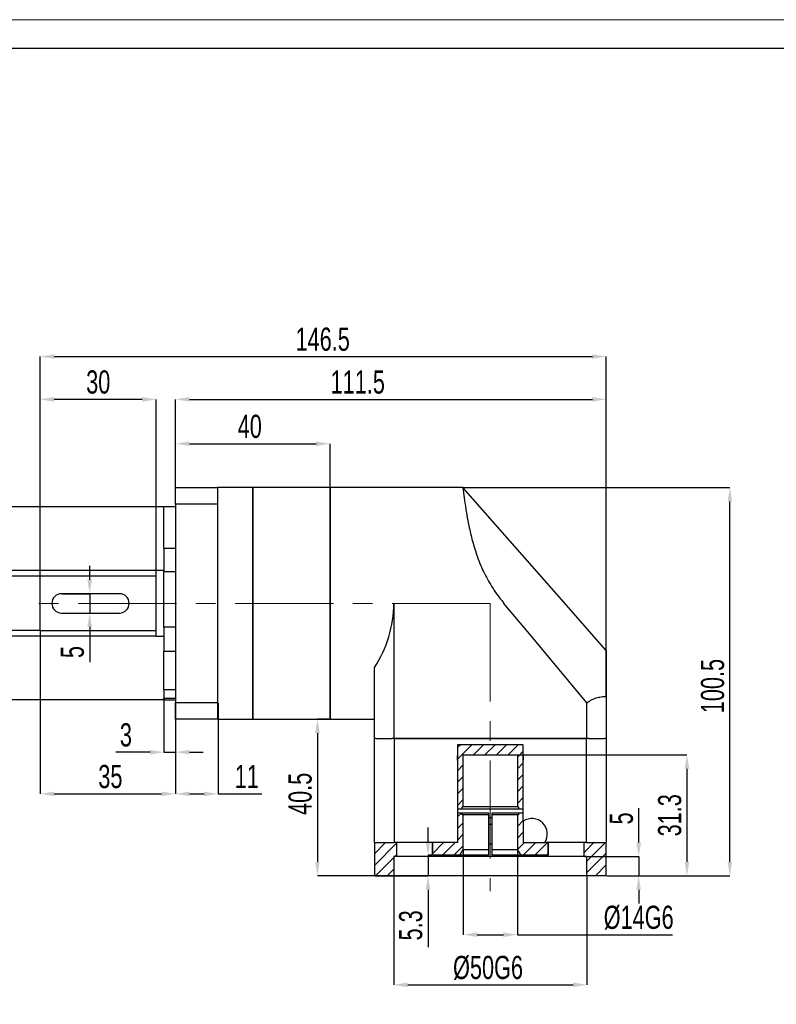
# Model space of a CAD drawing. Header units: millimetres. Extents: x 2117 to 2430, y 242 to 464.
# Tile 3 of 4: x 2231 to 2329, y 337 to 464. Entities that reach past the tile are written whole.
import ezdxf

# ---------------------------------------------------------------- set-up
doc = ezdxf.new("R2010")
doc.units = ezdxf.units.MM
doc.linetypes.add('CENTER2', pattern=[28.575, 19.05, -3.175, 3.175, -3.175])
doc.linetypes.add('CENTERX2', pattern=[20.32, 12.7, -2.54, 2.54, -2.54])
doc.layers.add('3中心线层', color=1, linetype='CENTER2')
doc.layers.add('图框_外框线', color=7, linetype='Continuous', lineweight=18)
doc.layers.add('尺寸线层', color=3, linetype='Continuous', lineweight=18)
doc.styles.add('SLDTEXTSTYLE2', font='txt', dxfattribs={"width": 0.7})
doc.dimstyles.new('SLDDIMSTYLE2', dxfattribs={"dimtxt": 3, "dimasz": 1.8, "dimexe": 0, "dimexo": 0.0625, "dimgap": 0.75, "dimtad": 1, "dimlfac": 2, "dimrnd": 1e-09, "dimzin": 12, "dimdsep": 46, "dimtxsty": 'SLDTEXTSTYLE2', "dimsah": 1, "dimcen": 0.09, "dimadec": 0, "dimazin": 3, "dimtfac": 1, "dimtofl": 0, "dimtmove": 0, "dimatfit": 3, "dimfxl": 1, "dimfrac": 2, "dimtolj": 1, "dimtzin": 12, "dimarcsym": 0})
doc.dimstyles.new('SLDDIMSTYLE5', dxfattribs={"dimtxt": 3, "dimasz": 1.8, "dimexe": 0, "dimexo": 0.0625, "dimgap": 0.75, "dimtad": 1, "dimlfac": 2, "dimrnd": 1e-09, "dimzin": 12, "dimdsep": 46, "dimtxsty": 'SLDTEXTSTYLE2', "dimsah": 1, "dimcen": 0.09, "dimadec": 0, "dimazin": 3, "dimtfac": 1, "dimtofl": 0, "dimtmove": 0, "dimatfit": 3, "dimfxl": 1, "dimfrac": 2, "dimtolj": 1, "dimarcsym": 0})
doc.dimstyles.new('SLDDIMSTYLE6', dxfattribs={"dimtxt": 3, "dimasz": 1.8, "dimexe": 0, "dimexo": 0.0625, "dimgap": 0.75, "dimtad": 1, "dimlfac": 2, "dimrnd": 1e-09, "dimzin": 12, "dimdsep": 46, "dimtxsty": 'SLDTEXTSTYLE2', "dimsah": 1, "dimcen": 0.09, "dimadec": 0, "dimazin": 3, "dimtfac": 1, "dimtmove": 0, "dimatfit": 0, "dimfxl": 1, "dimfrac": 2, "dimtolj": 1, "dimtzin": 12, "dimarcsym": 0})
doc.dimstyles.new('SLDDIMSTYLE7', dxfattribs={"dimtxt": 3, "dimasz": 1.8, "dimexe": 0, "dimexo": 0.0625, "dimgap": 0.75, "dimtad": 1, "dimlfac": 2, "dimrnd": 1e-09, "dimzin": 12, "dimdsep": 46, "dimtxsty": 'SLDTEXTSTYLE2', "dimsah": 1, "dimcen": 0.09, "dimadec": 0, "dimazin": 3, "dimtfac": 1, "dimtofl": 0, "dimtmove": 0, "dimatfit": 3, "dimfxl": 1, "dimfrac": 2, "dimtolj": 1, "dimarcsym": 0})
doc.dimstyles.new('SLDDIMSTYLE8', dxfattribs={"dimtxt": 3, "dimasz": 1.8, "dimexe": 0, "dimexo": 0.0625, "dimgap": 0.75, "dimtad": 1, "dimlfac": 2, "dimrnd": 1e-09, "dimzin": 12, "dimdsep": 46, "dimtxsty": 'SLDTEXTSTYLE2', "dimsah": 1, "dimcen": 0.09, "dimadec": 0, "dimazin": 3, "dimtfac": 1, "dimtofl": 0, "dimtmove": 0, "dimatfit": 3, "dimfxl": 1, "dimfrac": 2, "dimtolj": 1, "dimarcsym": 0})
doc.dimstyles.new('SLDDIMSTYLE9', dxfattribs={"dimtxt": 3, "dimasz": 1.8, "dimexe": 0, "dimexo": 0.0625, "dimgap": 0.75, "dimtad": 1, "dimlfac": 2, "dimrnd": 1e-09, "dimzin": 12, "dimdsep": 46, "dimtxsty": 'SLDTEXTSTYLE2', "dimsah": 1, "dimcen": 0.09, "dimadec": 0, "dimazin": 3, "dimtfac": 1, "dimtofl": 0, "dimtmove": 0, "dimatfit": 3, "dimfxl": 1, "dimfrac": 2, "dimtolj": 1, "dimarcsym": 0})
pattern_1 = [(45, (2138.9466, 258.4446), (-0.7483547, 0.7483547), [])]

# ---------------------------------------------------------------- blocks, each defined once
blk = doc.blocks.new('*D56')
at = {"layer": 'Defpoints', "color": 0}
for p in [(2233.89, 392.13), (2228.1, 385.13), (2233.89, 385.13)]:
    blk.add_point(p, dxfattribs=at)
at = {"layer": '尺寸线层', "color": 0, "lineweight": -2}
for p, q in [((2228.1, 392.13), (2228.1, 411.78)), ((2233.83, 392.13), (2228.1, 392.13)), ((2228.1, 390.33), (2228.1, 386.93)), ((2233.83, 385.13), (2228.1, 385.13))]:
    blk.add_line(p, q, dxfattribs=at)
at = {"layer": '尺寸线层', "color": 0}
for points in [[(2228.4, 390.33), (2227.8, 390.33), (2228.1, 392.13)], [(2227.8, 386.93), (2228.4, 386.93), (2228.1, 385.13)]]:
    blk.add_solid(points, dxfattribs=at)
at = {"layer": '尺寸线层', "color": 0, "insert": (2224.35, 407.4), "char_height": 3, "attachment_point": 2, "rotation": 90, "style": 'SLDTEXTSTYLE2'}
blk.add_mtext('\\A1;%%c14h6', dxfattribs=at)
blk = doc.blocks.new('*D57')
at = {"layer": 'Defpoints', "color": 0}
for p in [(2223.09, 392.88), (2248.89, 392.88), (2248.89, 384.38)]:
    blk.add_point(p, dxfattribs=at)
at = {"layer": '尺寸线层', "color": 0, "lineweight": -2}
for p, q in [((2248.83, 392.88), (2223.09, 392.88)), ((2223.09, 386.18), (2223.09, 391.08)), ((2248.83, 384.38), (2223.09, 384.38))]:
    blk.add_line(p, q, dxfattribs=at)
at = {"layer": '尺寸线层', "color": 0}
for points in [[(2223.39, 391.08), (2222.79, 391.08), (2223.09, 392.88)], [(2222.79, 386.18), (2223.39, 386.18), (2223.09, 384.38)]]:
    blk.add_solid(points, dxfattribs=at)
at = {"layer": '尺寸线层', "color": 0, "insert": (2219.34, 388.63), "char_height": 3, "attachment_point": 2, "rotation": 90, "style": 'SLDTEXTSTYLE2'}
blk.add_mtext('\\A1;%%c17', dxfattribs=at)
blk = doc.blocks.new('*D58')
at = {"layer": 'Defpoints', "color": 0}
for p in [(2236.64, 389.88), (2236.64, 387.38), (2240.28, 387.38)]:
    blk.add_point(p, dxfattribs=at)
at = {"layer": '尺寸线层', "color": 0, "lineweight": -2}
for p, q in [((2240.28, 391.68), (2240.28, 393.48)), ((2236.7, 389.88), (2240.28, 389.88)), ((2240.28, 389.88), (2240.28, 387.38)), ((2236.7, 387.38), (2240.28, 387.38)), ((2240.28, 385.58), (2240.28, 381.01))]:
    blk.add_line(p, q, dxfattribs=at)
at = {"layer": '尺寸线层', "color": 0}
for points in [[(2239.98, 391.68), (2240.58, 391.68), (2240.28, 389.88)], [(2240.58, 385.58), (2239.98, 385.58), (2240.28, 387.38)]]:
    blk.add_solid(points, dxfattribs=at)
at = {"layer": '尺寸线层', "color": 0, "insert": (2236.53, 382.33), "char_height": 3, "attachment_point": 2, "rotation": 90, "style": 'SLDTEXTSTYLE2'}
blk.add_mtext('\\A1;5', dxfattribs=at)
blk = doc.blocks.new('*D59')
at = {"layer": 'Defpoints', "color": 0}
for p in [(2233.89, 415.03), (2248.89, 392.88), (2233.89, 390.71)]:
    blk.add_point(p, dxfattribs=at)
at = {"layer": '尺寸线层', "color": 0, "lineweight": -2}
for p, q in [((2233.89, 390.77), (2233.89, 415.03)), ((2247.09, 415.03), (2235.69, 415.03)), ((2248.89, 392.95), (2248.89, 415.03))]:
    blk.add_line(p, q, dxfattribs=at)
at = {"layer": '尺寸线层', "color": 0}
for points in [[(2235.69, 415.33), (2235.69, 414.73), (2233.89, 415.03)], [(2247.09, 414.73), (2247.09, 415.33), (2248.89, 415.03)]]:
    blk.add_solid(points, dxfattribs=at)
at = {"layer": '尺寸线层', "color": 0, "insert": (2241.39, 418.78), "char_height": 3, "attachment_point": 2, "style": 'SLDTEXTSTYLE2'}
blk.add_mtext('\\A1;30', dxfattribs=at)
blk = doc.blocks.new('*D60')
at = {"layer": 'Defpoints', "color": 0}
for p in [(2307.14, 420.57), (2233.89, 392.13), (2307.14, 382.53)]:
    blk.add_point(p, dxfattribs=at)
at = {"layer": '尺寸线层', "color": 0, "lineweight": -2}
for p, q in [((2233.89, 392.2), (2233.89, 420.57)), ((2235.69, 420.57), (2305.34, 420.57)), ((2307.14, 382.59), (2307.14, 420.57))]:
    blk.add_line(p, q, dxfattribs=at)
at = {"layer": '尺寸线层', "color": 0}
for points in [[(2235.69, 420.87), (2235.69, 420.27), (2233.89, 420.57)], [(2305.34, 420.27), (2305.34, 420.87), (2307.14, 420.57)]]:
    blk.add_solid(points, dxfattribs=at)
at = {"layer": '尺寸线层', "color": 0, "insert": (2270.44, 424.32), "char_height": 3, "attachment_point": 2, "style": 'SLDTEXTSTYLE2'}
blk.add_mtext('\\A1;146.5', dxfattribs=at)
blk = doc.blocks.new('*D61')
at = {"layer": 'Defpoints', "color": 0}
for p in [(2271.39, 409.29), (2271.39, 403.63), (2251.39, 401.48)]:
    blk.add_point(p, dxfattribs=at)
at = {"layer": '尺寸线层', "color": 0, "lineweight": -2}
for p, q in [((2251.39, 401.55), (2251.39, 409.29)), ((2253.19, 409.29), (2269.59, 409.29)), ((2271.39, 403.7), (2271.39, 409.29))]:
    blk.add_line(p, q, dxfattribs=at)
at = {"layer": '尺寸线层', "color": 0}
for points in [[(2253.19, 409.59), (2253.19, 408.99), (2251.39, 409.29)], [(2269.59, 408.99), (2269.59, 409.59), (2271.39, 409.29)]]:
    blk.add_solid(points, dxfattribs=at)
at = {"layer": '尺寸线层', "color": 0, "insert": (2261, 413.04), "char_height": 3, "attachment_point": 2, "style": 'SLDTEXTSTYLE2'}
blk.add_mtext('\\A1;40', dxfattribs=at)
blk = doc.blocks.new('*D62')
at = {"layer": 'Defpoints', "color": 0}
for p in [(2307.14, 415.03), (2251.39, 401.48), (2307.14, 376.59)]:
    blk.add_point(p, dxfattribs=at)
at = {"layer": '尺寸线层', "color": 0, "lineweight": -2}
for p, q in [((2251.39, 401.55), (2251.39, 415.03)), ((2253.19, 415.03), (2305.34, 415.03)), ((2307.14, 376.66), (2307.14, 415.03))]:
    blk.add_line(p, q, dxfattribs=at)
at = {"layer": '尺寸线层', "color": 0}
for points in [[(2253.19, 415.33), (2253.19, 414.73), (2251.39, 415.03)], [(2305.34, 414.73), (2305.34, 415.33), (2307.14, 415.03)]]:
    blk.add_solid(points, dxfattribs=at)
at = {"layer": '尺寸线层', "color": 0, "insert": (2274.98, 418.78), "char_height": 3, "attachment_point": 2, "style": 'SLDTEXTSTYLE2'}
blk.add_mtext('\\A1;111.5', dxfattribs=at)
blk = doc.blocks.new('*D63')
at = {"layer": 'Defpoints', "color": 0}
for p in [(2233.89, 385.13), (2251.39, 375.79), (2251.39, 363.98)]:
    blk.add_point(p, dxfattribs=at)
at = {"layer": '尺寸线层', "color": 0, "lineweight": -2}
for p, q in [((2233.89, 385.07), (2233.89, 363.98)), ((2251.39, 375.72), (2251.39, 363.98)), ((2235.69, 363.98), (2249.59, 363.98))]:
    blk.add_line(p, q, dxfattribs=at)
at = {"layer": '尺寸线层', "color": 0}
for points in [[(2235.69, 364.28), (2235.69, 363.68), (2233.89, 363.98)], [(2249.59, 363.68), (2249.59, 364.28), (2251.39, 363.98)]]:
    blk.add_solid(points, dxfattribs=at)
at = {"layer": '尺寸线层', "color": 0, "insert": (2242.96, 367.73), "char_height": 3, "attachment_point": 2, "style": 'SLDTEXTSTYLE2'}
blk.add_mtext('\\A1;35', dxfattribs=at)
blk = doc.blocks.new('*D64')
at = {"layer": 'Defpoints', "color": 0}
for p in [(2251.39, 375.79), (2256.89, 375.79), (2256.89, 363.98)]:
    blk.add_point(p, dxfattribs=at)
at = {"layer": '尺寸线层', "color": 0, "lineweight": -2}
for p, q in [((2251.39, 375.72), (2251.39, 363.98)), ((2256.89, 375.72), (2256.89, 363.98)), ((2253.19, 363.98), (2255.09, 363.98)), ((2256.89, 363.98), (2262.55, 363.98))]:
    blk.add_line(p, q, dxfattribs=at)
at = {"layer": '尺寸线层', "color": 0}
for points in [[(2253.19, 364.28), (2253.19, 363.68), (2251.39, 363.98)], [(2255.09, 363.68), (2255.09, 364.28), (2256.89, 363.98)]]:
    blk.add_solid(points, dxfattribs=at)
at = {"layer": '尺寸线层', "color": 0, "insert": (2260.62, 367.73), "char_height": 3, "attachment_point": 2, "style": 'SLDTEXTSTYLE2'}
blk.add_mtext('\\A1;11', dxfattribs=at)
blk = doc.blocks.new('*D65')
at = {"layer": 'Defpoints', "color": 0}
for p in [(2271.39, 373.63), (2269.76, 353.38), (2277.14, 353.38)]:
    blk.add_point(p, dxfattribs=at)
at = {"layer": '尺寸线层', "color": 0, "lineweight": -2}
for p, q in [((2271.33, 373.63), (2269.76, 373.63)), ((2269.76, 371.83), (2269.76, 355.18)), ((2277.08, 353.38), (2269.76, 353.38))]:
    blk.add_line(p, q, dxfattribs=at)
at = {"layer": '尺寸线层', "color": 0}
for points in [[(2270.06, 371.83), (2269.46, 371.83), (2269.76, 373.63)], [(2269.46, 355.18), (2270.06, 355.18), (2269.76, 353.38)]]:
    blk.add_solid(points, dxfattribs=at)
at = {"layer": '尺寸线层', "color": 0, "insert": (2266.01, 363.98), "char_height": 3, "attachment_point": 2, "rotation": 90, "style": 'SLDTEXTSTYLE2'}
blk.add_mtext('\\A1;40.5', dxfattribs=at)
blk = doc.blocks.new('*D66')
at = {"layer": 'Defpoints', "color": 0}
for p in [(2288.64, 356.78), (2295.64, 356.78), (2295.64, 345.76)]:
    blk.add_point(p, dxfattribs=at)
at = {"layer": '尺寸线层', "color": 0, "lineweight": -2}
for p, q in [((2288.64, 356.72), (2288.64, 345.76)), ((2295.64, 356.72), (2295.64, 345.76)), ((2290.44, 345.76), (2293.84, 345.76)), ((2295.64, 345.76), (2315.73, 345.76))]:
    blk.add_line(p, q, dxfattribs=at)
at = {"layer": '尺寸线层', "color": 0}
for points in [[(2290.44, 346.06), (2290.44, 345.46), (2288.64, 345.76)], [(2293.84, 345.46), (2293.84, 346.06), (2295.64, 345.76)]]:
    blk.add_solid(points, dxfattribs=at)
at = {"layer": '尺寸线层', "color": 0, "insert": (2311.34, 349.51), "char_height": 3, "attachment_point": 2, "style": 'SLDTEXTSTYLE2'}
blk.add_mtext('\\A1;%%c14G6', dxfattribs=at)
blk = doc.blocks.new('*D67')
at = {"layer": 'Defpoints', "color": 0}
for p in [(2288.59, 403.63), (2323.14, 403.63), (2307.14, 353.38)]:
    blk.add_point(p, dxfattribs=at)
at = {"layer": '尺寸线层', "color": 0, "lineweight": -2}
for p, q in [((2288.65, 403.63), (2323.14, 403.63)), ((2323.14, 355.18), (2323.14, 401.83)), ((2307.2, 353.38), (2323.14, 353.38))]:
    blk.add_line(p, q, dxfattribs=at)
at = {"layer": '尺寸线层', "color": 0}
for points in [[(2323.44, 401.83), (2322.84, 401.83), (2323.14, 403.63)], [(2322.84, 355.18), (2323.44, 355.18), (2323.14, 353.38)]]:
    blk.add_solid(points, dxfattribs=at)
at = {"layer": '尺寸线层', "color": 0, "insert": (2319.39, 377.93), "char_height": 3, "attachment_point": 2, "rotation": 90, "style": 'SLDTEXTSTYLE2'}
blk.add_mtext('\\A1;100.5', dxfattribs=at)
blk = doc.blocks.new('*D68')
at = {"layer": 'Defpoints', "color": 0}
for p in [(2295.64, 369.03), (2307.14, 353.38), (2317.59, 353.38)]:
    blk.add_point(p, dxfattribs=at)
at = {"layer": '尺寸线层', "color": 0, "lineweight": -2}
for p, q in [((2295.7, 369.03), (2317.59, 369.03)), ((2317.59, 367.23), (2317.59, 355.18)), ((2307.2, 353.38), (2317.59, 353.38))]:
    blk.add_line(p, q, dxfattribs=at)
at = {"layer": '尺寸线层', "color": 0}
for points in [[(2317.89, 367.23), (2317.29, 367.23), (2317.59, 369.03)], [(2317.29, 355.18), (2317.89, 355.18), (2317.59, 353.38)]]:
    blk.add_solid(points, dxfattribs=at)
at = {"layer": '尺寸线层', "color": 0, "insert": (2313.84, 361.21), "char_height": 3, "attachment_point": 2, "rotation": 90, "style": 'SLDTEXTSTYLE2'}
blk.add_mtext('\\A1;31.3', dxfattribs=at)
blk = doc.blocks.new('*D69')
at = {"layer": 'Defpoints', "color": 0}
for p in [(2304.26, 355.88), (2307.14, 353.38), (2311.34, 353.38)]:
    blk.add_point(p, dxfattribs=at)
at = {"layer": '尺寸线层', "color": 0, "lineweight": -2}
for p, q in [((2311.34, 357.68), (2311.34, 362.12)), ((2304.33, 355.88), (2311.34, 355.88)), ((2311.34, 355.88), (2311.34, 353.38)), ((2307.2, 353.38), (2311.34, 353.38)), ((2311.34, 351.58), (2311.34, 349.78))]:
    blk.add_line(p, q, dxfattribs=at)
at = {"layer": '尺寸线层', "color": 0}
for points in [[(2311.04, 357.68), (2311.64, 357.68), (2311.34, 355.88)], [(2311.64, 351.58), (2311.04, 351.58), (2311.34, 353.38)]]:
    blk.add_solid(points, dxfattribs=at)
at = {"layer": '尺寸线层', "color": 0, "insert": (2307.59, 360.8), "char_height": 3, "attachment_point": 2, "rotation": 90, "style": 'SLDTEXTSTYLE2'}
blk.add_mtext('\\A1;5', dxfattribs=at)
blk = doc.blocks.new('*D70')
at = {"layer": 'Defpoints', "color": 0}
for p in [(2279.64, 353.38), (2304.64, 353.38), (2304.64, 339.27)]:
    blk.add_point(p, dxfattribs=at)
at = {"layer": '尺寸线层', "color": 0, "lineweight": -2}
for p, q in [((2279.64, 353.32), (2279.64, 339.27)), ((2304.64, 353.32), (2304.64, 339.27)), ((2281.44, 339.27), (2302.84, 339.27))]:
    blk.add_line(p, q, dxfattribs=at)
at = {"layer": '尺寸线层', "color": 0}
for points in [[(2281.44, 339.57), (2281.44, 338.97), (2279.64, 339.27)], [(2302.84, 338.97), (2302.84, 339.57), (2304.64, 339.27)]]:
    blk.add_solid(points, dxfattribs=at)
at = {"layer": '尺寸线层', "color": 0, "insert": (2291.84, 343.02), "char_height": 3, "attachment_point": 2, "style": 'SLDTEXTSTYLE2'}
blk.add_mtext('\\A1;%%c50G6', dxfattribs=at)
blk = doc.blocks.new('*D71')
at = {"layer": 'Defpoints', "color": 0}
for p in [(2284.64, 356.03), (2277.14, 353.38), (2284.07, 353.38)]:
    blk.add_point(p, dxfattribs=at)
at = {"layer": '尺寸线层', "color": 0, "lineweight": -2}
for p, q in [((2284.07, 357.83), (2284.07, 359.63)), ((2284.58, 356.03), (2284.07, 356.03)), ((2284.07, 356.03), (2284.07, 353.38)), ((2277.2, 353.38), (2284.07, 353.38)), ((2284.07, 351.58), (2284.07, 344.14))]:
    blk.add_line(p, q, dxfattribs=at)
at = {"layer": '尺寸线层', "color": 0}
for points in [[(2283.77, 357.83), (2284.37, 357.83), (2284.07, 356.03)], [(2284.37, 351.58), (2283.77, 351.58), (2284.07, 353.38)]]:
    blk.add_solid(points, dxfattribs=at)
at = {"layer": '尺寸线层', "color": 0, "insert": (2280.32, 346.96), "char_height": 3, "attachment_point": 2, "rotation": 90, "style": 'SLDTEXTSTYLE2'}
blk.add_mtext('\\A1;5.3', dxfattribs=at)
blk = doc.blocks.new('*D72')
at = {"layer": 'Defpoints', "color": 0}
for p in [(2249.89, 376.38), (2251.39, 373.63), (2251.39, 369.37)]:
    blk.add_point(p, dxfattribs=at)
at = {"layer": '尺寸线层', "color": 0, "lineweight": -2}
for p, q in [((2249.89, 376.32), (2249.89, 369.37)), ((2251.39, 373.57), (2251.39, 369.37)), ((2248.09, 369.37), (2243.65, 369.37)), ((2249.89, 369.37), (2251.39, 369.37)), ((2253.19, 369.37), (2254.99, 369.37))]:
    blk.add_line(p, q, dxfattribs=at)
at = {"layer": '尺寸线层', "color": 0}
for points in [[(2248.09, 369.07), (2248.09, 369.67), (2249.89, 369.37)], [(2253.19, 369.67), (2253.19, 369.07), (2251.39, 369.37)]]:
    blk.add_solid(points, dxfattribs=at)
at = {"layer": '尺寸线层', "color": 0, "insert": (2244.97, 373.12), "char_height": 3, "attachment_point": 2, "style": 'SLDTEXTSTYLE2'}
blk.add_mtext('\\A1;3', dxfattribs=at)
blk = doc.blocks.new('*D73')
at = {"layer": 'Defpoints', "color": 0}
for p in [(2249.89, 401.13), (2216.36, 376.13), (2249.89, 376.13)]:
    blk.add_point(p, dxfattribs=at)
at = {"layer": '尺寸线层', "color": 0, "lineweight": -2}
for p, q in [((2249.83, 401.13), (2216.36, 401.13)), ((2216.36, 399.33), (2216.36, 377.93)), ((2249.83, 376.13), (2216.36, 376.13))]:
    blk.add_line(p, q, dxfattribs=at)
at = {"layer": '尺寸线层', "color": 0}
for points in [[(2216.66, 399.33), (2216.06, 399.33), (2216.36, 401.13)], [(2216.06, 377.93), (2216.66, 377.93), (2216.36, 376.13)]]:
    blk.add_solid(points, dxfattribs=at)
at = {"layer": '尺寸线层', "color": 0, "insert": (2212.04, 388.63), "char_height": 3, "attachment_point": 2, "rotation": 90, "style": 'SLDTEXTSTYLE2'}
blk.add_mtext('\\A1;%%c50g6', dxfattribs=at)

msp = doc.modelspace()

# ---------------------------------------------------------------- hatches: boundary and pattern name
at = {"linetype": 'Continuous', "lineweight": 18}
h = msp.add_hatch(dxfattribs=at)
h.set_pattern_fill('ANSI31', scale=0.333333, style=0)
h.set_pattern_definition(pattern_1)
h.paths.add_polyline_path([(2287.887908, 368.034921), (2287.887333, 368.034921), (2287.887333, 362.034921), (2288.487963, 362.034921), (2288.487963, 362.284921), (2288.63798, 362.284921), (2288.63798, 369.034921), (2295.637164, 369.034921), (2295.637164, 362.284921), (2295.787181, 362.284921), (2295.787181, 362.034921), (2296.393881, 362.034921), (2296.393881, 368.034921), (2296.387236, 368.034921), (2296.387236, 370.338455), (2287.887908, 370.338455)], flags=0)
h = msp.add_hatch(dxfattribs=at)
h.set_pattern_fill('ANSI31', angle=90, style=0)
h.set_pattern_definition([(135, (2138.9466, 258.4446), (-2.245064, -2.245064), [])])
edge = h.paths.add_edge_path(flags=0)
edge.add_line((2287.887908, 370.338455), (2287.887333, 370.338455))
edge.add_line((2287.887333, 370.338455), (2287.887333, 368.316352))
edge.add_spline(control_points=[(2287.887333, 368.316352), (2287.887716, 368.322533), (2287.887908, 368.328728), (2287.887908, 368.334921)], knot_values=[0.0009165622, 0.0009165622, 0.0009165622, 0.0009165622, 0.0009533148, 0.0009533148, 0.0009533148, 0.0009533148], weights=[1, 1, 1, 1], degree=3, periodic=0)
edge.add_line((2287.887908, 368.334921), (2287.887908, 370.338455))
h = msp.add_hatch(dxfattribs=at)
h.set_pattern_fill('ANSI31', scale=0.333333, style=0)
h.set_pattern_definition(pattern_1)
edge = h.paths.add_edge_path(flags=0)
edge.add_line((2287.887333, 361.534921), (2287.887333, 357.6769))
edge.add_line((2287.887333, 357.6769), (2284.637762, 357.6769))
edge.add_line((2284.637762, 357.6769), (2284.637762, 356.034921))
edge.add_line((2284.637762, 356.034921), (2288.204922, 356.034921))
edge.add_spline(control_points=[(2288.204922, 356.034921), (2288.340973, 356.270547), (2288.477026, 356.506172), (2288.613079, 356.741797), (2288.62138, 356.756172), (2288.62968, 356.770546), (2288.63798, 356.784921)], knot_values=[0.0077672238, 0.0077672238, 0.0077672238, 0.0077672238, 0.0093997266, 0.0093997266, 0.0093997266, 0.0094993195, 0.0094993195, 0.0094993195, 0.0094993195], weights=[1, 1, 1, 1, 1, 1, 1], degree=3, periodic=0)
edge.add_line((2288.63798, 356.784921), (2288.63798, 361.284921))
edge.add_line((2288.63798, 361.284921), (2288.487963, 361.284921))
edge.add_line((2288.487963, 361.284921), (2288.487963, 361.534921))
edge.add_line((2288.487963, 361.534921), (2287.887333, 361.534921))
h = msp.add_hatch(dxfattribs=at)
h.set_pattern_fill('ANSI31', scale=0.333333, style=0)
h.set_pattern_definition(pattern_1)
edge = h.paths.add_edge_path(flags=0)
edge.add_line((2295.787181, 361.534921), (2295.787181, 361.284921))
edge.add_line((2295.787181, 361.284921), (2295.637164, 361.284921))
edge.add_line((2295.637164, 361.284921), (2295.637164, 356.784921))
edge.add_spline(control_points=[(2295.637164, 356.784921), (2295.645464, 356.770546), (2295.653764, 356.756172), (2295.662064, 356.741797), (2295.798118, 356.506172), (2295.93417, 356.270547), (2296.070222, 356.034921)], knot_values=[0.0093001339, 0.0093001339, 0.0093001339, 0.0093001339, 0.0093997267, 0.0093997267, 0.0093997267, 0.0110322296, 0.0110322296, 0.0110322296, 0.0110322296], weights=[1, 1, 1, 1, 1, 1, 1], degree=3, periodic=0)
edge.add_line((2296.070222, 356.034921), (2299.637382, 356.034921))
edge.add_line((2299.637382, 356.034921), (2299.637382, 357.6769))
edge.add_line((2299.637382, 357.6769), (2296.393881, 357.6769))
edge.add_line((2296.393881, 357.6769), (2296.393881, 361.534921))
edge.add_line((2296.393881, 361.534921), (2295.787181, 361.534921))
h = msp.add_hatch(dxfattribs=at)
h.set_pattern_fill('ANSI31', scale=0.333333, style=0)
h.set_pattern_definition(pattern_1)
h.paths.add_polyline_path([(2280.01269, 357.6769), (2277.137572, 357.6769), (2277.137572, 353.384921), (2279.637686, 353.384921), (2279.637686, 355.884921), (2280.01269, 355.884921)], flags=0)
h = msp.add_hatch(dxfattribs=at)
h.set_pattern_fill('ANSI31', scale=0.333333, style=0)
h.set_pattern_definition(pattern_1)
h.paths.add_polyline_path([(2304.262454, 355.884921), (2304.637458, 355.884921), (2304.637458, 353.384921), (2307.137572, 353.384921), (2307.137572, 357.6769), (2304.262454, 357.6769)], flags=0)

# ---------------------------------------------------------------- linework, layer by layer
at = {"color": 7, "linetype": 'Continuous', "lineweight": 25}
for p, q in [((2251.387571, 403.63492), (2256.887571, 403.63492)), ((2251.387571, 401.482586), (2251.387571, 403.63492)), ((2261.387571, 403.63492), (2256.887571, 403.63492)), ((2256.887571, 401.482586), (2256.887571, 403.63492)), ((2271.387571, 403.63492), (2261.387571, 403.63492)), ((2261.387571, 403.63492), (2261.387571, 379.407526)), ((2261.387571, 388.634921), (2261.387571, 403.63492)), ((2288.586436, 403.63492), (2271.387571, 403.63492)), ((2271.387571, 373.634921), (2271.387571, 403.63492)), ((2271.387571, 403.63492), (2271.387571, 379.407526)), ((2251.387571, 401.482586), (2251.387571, 375.787256)), ((2256.887571, 401.482586), (2251.387571, 401.482586)), ((2256.887571, 388.634921), (2256.887571, 401.482586)), ((2251.387571, 401.134921), (2249.887572, 401.134921)), ((2249.887572, 395.74309), (2249.887572, 401.134921)), ((2249.887572, 395.74309), (2249.887572, 392.77533)), ((2251.387571, 395.74309), (2249.887572, 395.74309)), ((2249.887572, 392.884921), (2248.88757, 392.884921)), ((2248.88757, 388.634921), (2248.88757, 392.884921)), ((2249.887572, 392.77533), (2251.387571, 392.77533)), ((2249.887572, 385.538214), (2249.887572, 392.77533)), ((2248.88757, 392.134921), (2233.887573, 392.134921)), ((2233.887573, 388.634921), (2233.887573, 392.134921)), ((2244.137572, 389.884921), (2236.637571, 389.884921)), ((2233.887573, 385.134921), (2233.887573, 388.634921)), ((2248.88757, 384.384921), (2248.88757, 388.634921)), ((2256.887571, 375.787256), (2256.887571, 388.634921)), ((2261.387571, 373.634921), (2261.387571, 388.634921)), ((2279.637572, 388.634921), (2279.637572, 371.134921)), ((2236.637571, 387.384921), (2244.137572, 387.384921)), ((2233.887573, 385.134921), (2248.88757, 385.134921)), ((2249.887572, 385.538214), (2249.887572, 382.449955)), ((2251.387571, 385.538214), (2249.887572, 385.538214)), ((2248.88757, 384.384921), (2249.887572, 384.384921)), ((2249.887572, 382.449955), (2251.387571, 382.449955)), ((2249.887572, 377.463506), (2249.887572, 382.449955)), ((2277.137572, 371.134921), (2277.137572, 380.343359)), ((2261.387571, 379.407526), (2261.387571, 373.634921)), ((2271.387571, 379.407526), (2271.387571, 373.634921)), ((2251.387571, 377.463506), (2249.887572, 377.463506)), ((2249.887572, 377.463506), (2249.887572, 376.379106)), ((2249.887572, 376.379106), (2251.387571, 376.379106)), ((2249.887572, 376.134921), (2249.887572, 376.379106)), ((2249.887572, 376.134921), (2251.387571, 376.134921)), ((2307.137573, 376.594872), (2307.137573, 371.134921)), ((2251.387571, 375.787256), (2256.887571, 375.787256)), ((2251.387571, 373.634921), (2251.387571, 375.787256)), ((2256.887571, 373.634921), (2256.887571, 375.787256)), ((2304.637572, 371.134921), (2304.637572, 375.751474)), ((2256.887571, 373.634921), (2251.387571, 373.634921)), ((2256.887571, 373.634921), (2261.387571, 373.634921)), ((2261.387571, 373.634921), (2271.387571, 373.634921)), ((2271.387571, 373.634921), (2277.137572, 373.634921)), ((2277.356796, 371.134921), (2277.137572, 371.134921)), ((2277.137572, 357.6769), (2277.137572, 371.134921)), ((2277.356796, 371.134921), (2279.418348, 371.134921)), ((2279.637572, 371.134921), (2279.418348, 371.134921)), ((2304.637572, 371.134921), (2279.637572, 371.134921)), ((2279.677637, 371.134921), (2279.677637, 357.6769)), ((2279.677637, 371.134921), (2304.597508, 371.134921)), ((2304.597508, 357.6769), (2304.597508, 371.134921)), ((2304.856795, 371.134921), (2304.637572, 371.134921)), ((2304.856795, 371.134921), (2306.918349, 371.134921)), ((2307.137573, 371.134921), (2306.918349, 371.134921)), ((2307.137573, 371.134921), (2307.137573, 357.6769)), ((2296.393882, 370.338456), (2287.887333, 370.338456)), ((2287.887333, 370.338456), (2287.887333, 357.6769)), ((2296.387236, 370.035254), (2296.387236, 370.338456)), ((2296.387236, 369.345267), (2296.387236, 369.684587)), ((2296.393882, 360.44279), (2296.393882, 370.338456)), ((2287.887908, 368.885915), (2287.887908, 368.33492)), ((2287.887908, 368.357706), (2287.887908, 368.885915)), ((2288.63798, 362.28492), (2288.63798, 369.034921)), ((2288.63798, 369.034921), (2295.637164, 369.034921)), ((2295.637164, 369.034921), (2295.637164, 362.28492)), ((2296.387236, 368.33492), (2296.387236, 368.886349)), ((2296.387236, 368.886349), (2296.387236, 368.356692)), ((2287.887333, 362.034921), (2288.487963, 362.034921)), ((2288.487963, 362.034921), (2288.487963, 362.28492)), ((2288.487963, 362.28492), (2288.63798, 362.28492)), ((2288.487963, 362.034921), (2295.787181, 362.034921)), ((2295.637164, 362.28492), (2288.63798, 362.28492)), ((2295.637164, 362.28492), (2295.787181, 362.28492)), ((2295.787181, 362.28492), (2295.787181, 362.034921)), ((2295.787181, 362.034921), (2296.393882, 362.034921)), ((2287.887333, 361.53492), (2288.487963, 361.53492)), ((2288.487963, 361.284922), (2288.487963, 361.53492)), ((2288.487963, 361.53492), (2291.887572, 361.53492)), ((2288.63798, 361.284922), (2288.487963, 361.284922)), ((2288.63798, 356.784922), (2288.63798, 361.284922)), ((2291.887572, 361.284922), (2288.63798, 361.284922)), ((2291.887572, 361.53492), (2291.887572, 361.284922)), ((2291.887572, 361.284922), (2291.887572, 356.784922)), ((2292.387572, 360.88492), (2291.887572, 360.88492)), ((2292.387572, 361.284922), (2292.387572, 361.53492)), ((2292.387572, 361.53492), (2295.787181, 361.53492)), ((2292.387572, 356.784922), (2292.387572, 361.284922)), ((2295.637164, 361.284922), (2292.387572, 361.284922)), ((2295.637164, 361.284922), (2295.637164, 356.784922)), ((2295.787181, 361.284922), (2295.637164, 361.284922)), ((2295.787181, 361.53492), (2295.787181, 361.284922)), ((2295.787181, 361.53492), (2296.393882, 361.53492)), ((2292.387572, 360.034921), (2291.887572, 360.034921)), ((2296.393882, 360.44279), (2296.393882, 357.6769)), ((2277.137572, 357.6769), (2279.677637, 357.6769)), ((2277.137572, 357.6769), (2277.137572, 353.38492)), ((2287.887333, 357.6769), (2279.677637, 357.6769)), ((2280.01269, 357.6769), (2280.01269, 355.884921)), ((2284.637572, 357.6769), (2284.637572, 356.03492)), ((2284.637762, 356.03492), (2284.637762, 357.6769)), ((2288.63798, 356.784922), (2291.887572, 356.784922)), ((2291.887572, 357.534921), (2292.387572, 357.534921)), ((2291.887572, 356.784922), (2291.887572, 356.03492)), ((2292.387572, 356.03492), (2292.387572, 356.784922)), ((2292.387572, 356.784922), (2295.637164, 356.784922)), ((2296.393882, 357.6769), (2299.177591, 357.6769)), ((2304.597508, 357.6769), (2299.177591, 357.6769)), ((2299.637381, 357.6769), (2299.637381, 356.03492)), ((2299.637571, 356.03492), (2299.637571, 357.6769)), ((2304.262454, 355.884921), (2304.262454, 357.6769)), ((2304.597508, 357.6769), (2307.137573, 357.6769)), ((2307.137573, 353.38492), (2307.137573, 357.6769)), ((2279.637686, 355.884921), (2279.637686, 353.38492)), ((2280.01269, 355.884921), (2279.637686, 355.884921)), ((2304.262454, 355.884921), (2280.01269, 355.884921)), ((2284.637572, 356.03492), (2284.637762, 356.03492)), ((2288.204922, 356.03492), (2284.637762, 356.03492)), ((2291.887572, 356.03492), (2288.204922, 356.03492)), ((2296.070221, 356.03492), (2292.387572, 356.03492)), ((2299.637381, 356.03492), (2296.070221, 356.03492)), ((2299.637381, 356.03492), (2299.637571, 356.03492)), ((2304.637458, 355.884921), (2304.262454, 355.884921)), ((2304.637458, 353.38492), (2304.637458, 355.884921)), ((2279.637686, 353.38492), (2277.137572, 353.38492)), ((2304.637458, 353.38492), (2279.637686, 353.38492)), ((2307.137573, 353.38492), (2304.637458, 353.38492))]:
    msp.add_line(p, q, dxfattribs=at)
at = {"color": 7, "linetype": 'Continuous', "lineweight": 25, "flags": 128}
for points in [[(2307.137986, 382.528944), (2300.731745, 389.816779), (2288.591296, 403.627932)], [(2304.637572, 375.751474), (2297.411157, 384.422103), (2293.900044, 388.634921)], [(2288.204922, 356.03492), (2288.613079, 356.741798), (2288.63798, 356.784922)], [(2295.637164, 356.784922), (2295.662064, 356.741798), (2296.070221, 356.03492)]]:
    msp.add_lwpolyline(points, dxfattribs=at)
at = {"color": 7, "linetype": 'Continuous', "lineweight": 25}
for centre, radius, start, end in [((2236.637572, 388.634921), 1.25, 90, 270), ((2244.137572, 388.634921), 1.25, 270, 90), ((2264.637572, 388.634921), 15, 326.44269024, 0), ((2297.512572, 358.784921), 2, 326.35742071, 124.01052639)]:
    msp.add_arc(centre, radius, start, end, dxfattribs=at)
for points, knots in [([(2288.586436, 403.623662), (2288.586069, 403.626773), (2288.58457, 403.639459), (2288.594298, 403.556934), (2288.616265, 403.37162), (2288.652621, 403.074293), (2288.702088, 402.680756), (2288.766712, 402.190985), (2288.849858, 401.601321), (2288.952781, 400.921374), (2289.076545, 400.16455), (2289.226635, 399.332698), (2289.409682, 398.421277), (2289.629508, 397.452808), (2289.889459, 396.44843), (2290.198427, 395.410814), (2290.571562, 394.334082), (2291.137558, 392.93992), (2291.829826, 391.575481), (2292.639539, 390.293146), (2293.267739, 389.412672), (2293.70615, 388.873416), (2293.900044, 388.634921)], [0, 0, 0, 0, 0.0163102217, 0.0665043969, 0.1181553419, 0.1698062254, 0.2200212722, 0.2702361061, 0.3219181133, 0.3735999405, 0.4236673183, 0.4737338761, 0.5253040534, 0.576872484, 0.6260469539, 0.6752183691, 0.7260319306, 0.7768416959, 0.868286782, 0.9154406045, 0.9626022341, 1, 1, 1, 1]), ([(2307.137573, 382.52858), (2307.137573, 382.517408), (2307.137573, 382.495544), (2307.137573, 382.316501), (2307.137573, 382.038364), (2307.137573, 381.64501), (2307.137573, 381.144409), (2307.137573, 380.546019), (2307.137573, 379.851884), (2307.137573, 379.057491), (2307.137573, 378.004052), (2307.137573, 377.130507), (2307.137573, 376.594872)], [0, 0, 0, 0, 0.0965451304, 0.1889390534, 0.281333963, 0.3763867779, 0.4714430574, 0.5644646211, 0.6574871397, 0.7530211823, 0.8485589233, 1, 1, 1, 1]), ([(2304.637572, 375.751473), (2305.019588, 376.052405), (2305.4238, 376.258269), (2306.055117, 376.459984), (2306.270702, 376.509235), (2306.702879, 376.574964), (2306.919851, 376.591728), (2307.137572, 376.594872)], [0, 0, 0, 0, 0.5, 0.5, 0.75, 0.75, 1, 1, 1, 1])]:
    msp.add_open_spline(points, degree=3, knots=knots, dxfattribs=at)
at = {"layer": '3中心线层', "linetype": 'CENTERX2', "lineweight": 18}
for q in [(2232.26763, 388.634921), (2292.137572, 351.384921)]:
    msp.add_line((2292.137572, 388.634921), q, dxfattribs=at)
at = {"layer": '图框_外框线', "color": 3}
msp.add_lwpolyline([(2116.627376, 242.377729), (2430.258985, 242.377729), (2430.258985, 464.160081), (2116.627376, 464.160081)], close=True, dxfattribs=at)
at = {"layer": '图框_外框线', "color": 3, "lineweight": 25}
msp.add_lwpolyline([(2135.295924, 246.111439), (2426.525275, 246.111439), (2426.525275, 460.426372), (2135.295924, 460.426372)], close=True, dxfattribs=at)

# ---------------------------------------------------------------- dimensions: what is measured, and where the dimension line sits
at = {"layer": '尺寸线层'}
for base, p1, p2, dimstyle, picture, middle in [((2307.137572, 420.566204), (2233.887572, 392.134921), (2307.137572, 382.529416), 'SLDDIMSTYLE2', '*D60', (2270.441145, 420.566204)), ((2233.887572, 415.026154), (2248.887572, 392.884921), (2233.887572, 390.712271), 'SLDDIMSTYLE2', '*D59', (2241.387572, 415.026154)), ((2307.137572, 415.026154), (2251.387572, 401.482586), (2307.137572, 376.594872), 'SLDDIMSTYLE2', '*D62', (2274.977728, 415.026154)), ((2271.387572, 409.288245), (2251.387572, 401.482586), (2271.387572, 403.634921), 'SLDDIMSTYLE2', '*D61', (2260.995505, 409.288245)), ((2251.387572, 363.978547), (2233.887572, 385.134921), (2251.387572, 375.787256), 'SLDDIMSTYLE2', '*D63', (2242.958797, 363.978547)), ((2251.387572, 369.365349), (2249.887572, 376.379106), (2251.387572, 373.634921), 'SLDDIMSTYLE6', '*D72', (2244.968577, 369.365349)), ((2256.887572, 363.978547), (2251.387572, 375.787256), (2256.887572, 375.787256), 'SLDDIMSTYLE2', '*D64', (2260.616622, 363.978547))]:
    dim = msp.add_linear_dim(base=base, p1=p1, p2=p2, dimstyle=dimstyle, dxfattribs=at)
    dim.commit()
    dim.dimension.update_dxf_attribs({"geometry": picture, "text_midpoint": middle, "dimtype": 160})
for base, p1, p2, text, dimstyle, picture, middle in [((2228.101871, 385.134921), (2233.887572, 392.134921), (2233.887572, 385.134921), '%%c<>h6', 'SLDDIMSTYLE5', '*D56', (2228.101871, 407.396051)), ((2216.35554, 376.134921), (2249.887572, 401.134921), (2249.887572, 376.134921), '%%c<>g6', 'SLDDIMSTYLE9', '*D73', (2216.35554, 388.634921)), ((2223.090283, 392.884921), (2248.887572, 384.384921), (2248.887572, 392.884921), '%%c<>', 'SLDDIMSTYLE2', '*D57', (2223.090283, 388.634921))]:
    dim = msp.add_linear_dim(base=base, p1=p1, p2=p2, angle=90, text=text, dimstyle=dimstyle, dxfattribs=at)
    dim.commit()
    dim.dimension.update_dxf_attribs({"geometry": picture, "text_midpoint": middle, "dimtype": 160})
for base, p1, p2, dimstyle, picture, middle in [((2323.137572, 403.634921), (2307.137572, 353.384921), (2288.585153, 403.634921), 'SLDDIMSTYLE2', '*D67', (2323.137572, 377.933468)), ((2240.276675, 387.384921), (2236.637572, 389.884921), (2236.637572, 387.384921), 'SLDDIMSTYLE6', '*D58', (2240.276675, 382.329723)), ((2269.757978, 353.384921), (2271.387572, 373.634921), (2277.137572, 353.384921), 'SLDDIMSTYLE2', '*D65', (2269.757978, 363.978547)), ((2317.591859, 353.384921), (2295.637164, 369.034921), (2307.137572, 353.384921), 'SLDDIMSTYLE2', '*D68', (2317.591859, 361.209921)), ((2311.344302, 353.384921), (2304.262572, 355.884921), (2307.137572, 353.384921), 'SLDDIMSTYLE6', '*D69', (2311.344302, 360.803915)), ((2284.066556, 353.384921), (2284.637762, 356.034921), (2277.137572, 353.384921), 'SLDDIMSTYLE6', '*D71', (2284.066556, 346.96425))]:
    dim = msp.add_linear_dim(base=base, p1=p1, p2=p2, angle=90, dimstyle=dimstyle, dxfattribs=at)
    dim.commit()
    dim.dimension.update_dxf_attribs({"geometry": picture, "text_midpoint": middle, "dimtype": 160})
for base, p1, p2, dimstyle, picture, middle in [((2295.637164, 345.760393), (2288.63798, 356.784921), (2295.637164, 356.784921), 'SLDDIMSTYLE7', '*D66', (2311.344302, 345.760393)), ((2304.637458, 339.266873), (2279.637686, 353.384921), (2304.637458, 353.384921), 'SLDDIMSTYLE8', '*D70', (2291.843925, 339.266873))]:
    dim = msp.add_linear_dim(base=base, p1=p1, p2=p2, text='%%c<>G6', dimstyle=dimstyle, dxfattribs=at)
    dim.commit()
    dim.dimension.update_dxf_attribs({"geometry": picture, "text_midpoint": middle, "dimtype": 160})

doc.saveas('drawing.dxf')
